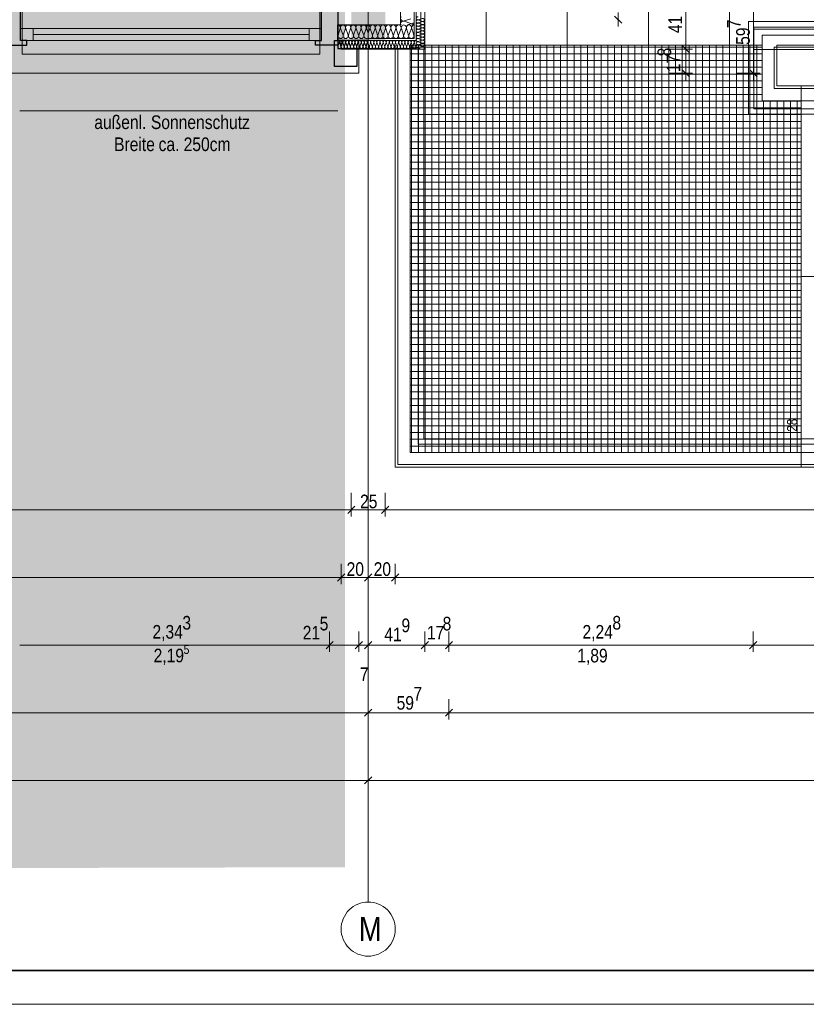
# Model space of a CAD drawing. Extents: x -620 to 300, y 62 to 1107.
# Tile 2 of 256: x -507 to -391, y 62 to 208. Entities that reach past the tile are written whole.
import ezdxf
from ezdxf.lldxf.tags import DXFTag

# ---------------------------------------------------------------- set-up
doc = ezdxf.new("R2010")
doc.units = 0
doc.layers.get('0').update_dxf_attribs({"lineweight": 35})
for name, color, linetype, lineweight, true_color in [('30 -33 Aussenwände- 7 Fassade_ Elemente', 7, 'Continuous', 9, 0x00aacc), ('30 -34 Innenwände- 6 Elemente', 7, 'Continuous', 9, 0xff6633), ('30 -35 Decken- 2.2 Treppen Außen', 7, 'Continuous', 9, 0x009999), ('30 -36 Dächer- 3 Dachbeläge', 7, 'Continuous', 15, 0x9999ff), ('30 -36 Dächer- 4 Dachbekleidungen', 7, 'Continuous', 9, 0xccccff), ('70 -72 Beschriftung- 1 Beschriftung allgemein', 7, 'Continuous', 9, 0xff6633), ('70 -76 Bemaßung- 2 Allgemein', 9, 'Continuous', 5, 0x808080), ('iwb_Layout BA_Markierung', 7, 'Continuous', 9, 0xbadcdc), ('iwb_Schraffur_ F90_feuerbestaendig', 1, 'Continuous', 13, 0xff0000)]:
    doc.layers.add(name, color=color, linetype=linetype, lineweight=lineweight, true_color=true_color)
for name, color, linetype, lineweight in [('60- 61 allgemeine Ausstattung- 4 Terrassen', 7, 'Continuous', 9), ('70 -71 Achsen- 1 Gebäudeachsen', 7, 'STRICHPUNKT2-A06G9FR98I', 18), ('iwb_Plankopf Rahmen', 7, 'Continuous', 35), ('Keine-1', 7, 'Continuous', 15)]:
    doc.layers.add(name, color=color, linetype=linetype, lineweight=lineweight)
doc.styles.get("Standard").update_dxf_attribs({"font": 'ARIALN.TTF'})
tags = doc.linetypes.add('STRICHPUNKT2-A06G9FR98I', pattern=[12.7, 6.35, -3.175, 0, -3.175]).pattern_tags.tags
tags[10:11] = [DXFTag(74, 4), DXFTag(75, 0), DXFTag(340, '0'), DXFTag(46, 0.0), DXFTag(50, 0.0), DXFTag(44, 0.0), DXFTag(45, 0.0)]
tags[8:9] = [DXFTag(74, 4), DXFTag(75, 0), DXFTag(340, '0'), DXFTag(46, 0.0), DXFTag(50, 0.0), DXFTag(44, 0.0), DXFTag(45, 0.0)]
tags[6:7] = [DXFTag(74, 4), DXFTag(75, 0), DXFTag(340, '0'), DXFTag(46, 0.0), DXFTag(50, 0.0), DXFTag(44, 0.0), DXFTag(45, 0.0)]
tags[4:5] = [DXFTag(74, 4), DXFTag(75, 0), DXFTag(340, '0'), DXFTag(46, 0.0), DXFTag(50, 0.0), DXFTag(44, 0.0), DXFTag(45, 0.0)]

# ---------------------------------------------------------------- blocks, each defined once
blk = doc.blocks.new('Polygon-A06G9FR18I')
at = {"color": 0, "linetype": 'ByBlock', "lineweight": -2, "ltscale": 0.13}
blk.add_solid([(-459.02, 82.71), (-538.75, 82.5), (-458.86, 1079.92), (-538.75, 1079.92)], dxfattribs=at)
blk = doc.blocks.new('Referenz-A06G9FRB8I')
at = {"layer": '30 -33 Aussenwände- 7 Fassade_ Elemente', "color": 0, "linetype": 'Continuous', "ltscale": 0.13}
for p, q in [((-460.08, 204.95), (-460.08, 220.05)), ((-447.2, 213.45), (-447.2, 203.67)), ((-450.78, 211.55), (-450.78, 207.25)), ((-448.78, 211.55), (-448.78, 205.25)), ((-448.48, 211.55), (-448.48, 204.95)), ((-450.78, 207.25), (-455.58, 207.25)), ((-450.28, 207.85), (-449.28, 208.17)), ((-449.28, 207.45), (-450.28, 207.82)), ((-449.76, 207.25), (-449.28, 207.41)), ((-448.18, 208.01), (-447.58, 208.21)), ((-447.58, 207.77), (-448.18, 207.99)), ((-448.18, 207.55), (-447.58, 207.75)), ((-447.58, 207.31), (-448.18, 207.53)), ((-448.18, 207.1), (-447.58, 207.29)), ((-447.58, 206.85), (-448.18, 207.07)), ((-448.18, 206.64), (-447.58, 206.83)), ((-506.94, 204.95), (-506.94, 206.75)), ((-506.94, 206.75), (-462.48, 206.75)), ((-462.48, 206.75), (-462.48, 204.95)), ((-459.71, 206.75), (-460.03, 205.75)), ((-459.3, 205.75), (-459.67, 206.75)), ((-458.94, 206.75), (-459.26, 205.75)), ((-458.53, 205.75), (-458.9, 206.75)), ((-458.17, 206.75), (-458.5, 205.75)), ((-457.77, 205.75), (-458.14, 206.75)), ((-457.41, 206.75), (-457.73, 205.75)), ((-457, 205.75), (-457.37, 206.75)), ((-456.64, 206.75), (-456.96, 205.75)), ((-456.23, 205.75), (-456.6, 206.75)), ((-455.88, 206.75), (-456.2, 205.75)), ((-455.84, 206.75), (-455.58, 206.04)), ((-455.32, 206.75), (-455.58, 206.06)), ((-455.28, 206.75), (-454.96, 205.75)), ((-454.92, 205.75), (-454.55, 206.75)), ((-454.51, 206.75), (-454.19, 205.75)), ((-454.16, 205.75), (-453.79, 206.75)), ((-453.75, 206.75), (-453.43, 205.75)), ((-453.39, 205.75), (-453.02, 206.75)), ((-452.98, 206.75), (-452.66, 205.75)), ((-452.62, 205.75), (-452.25, 206.75)), ((-452.22, 206.75), (-451.9, 205.75)), ((-451.86, 205.75), (-451.49, 206.75)), ((-451.45, 206.75), (-451.13, 205.75)), ((-451.09, 205.75), (-450.72, 206.75)), ((-450.68, 206.75), (-450.36, 205.75)), ((-450.33, 205.75), (-449.96, 206.75)), ((-449.92, 206.75), (-449.6, 205.75)), ((-449.56, 205.75), (-449.19, 206.75)), ((-449.15, 206.75), (-448.83, 205.75)), ((-447.58, 206.39), (-448.18, 206.61)), ((-448.18, 206.18), (-447.58, 206.37)), ((-447.58, 205.93), (-448.18, 206.15)), ((-448.18, 205.72), (-447.58, 205.91)), ((-447.58, 205.47), (-448.18, 205.69)), ((-448.18, 205.26), (-447.58, 205.45)), ((-462.48, 204.95), (-506.94, 204.95)), ((-456.98, 204.95), (-460.08, 204.95)), ((-459.85, 204.65), (-460.05, 204.05)), ((-459.61, 204.05), (-459.83, 204.65)), ((-459.39, 204.65), (-459.59, 204.05)), ((-459.58, 203.67), (-459.58, 204.95)), ((-459.35, 204.65), (-459.55, 204.05)), ((-459.15, 204.05), (-459.37, 204.65)), ((-459.11, 204.05), (-459.33, 204.65)), ((-458.93, 204.65), (-459.13, 204.05)), ((-458.89, 204.65), (-459.09, 204.05)), ((-458.69, 204.05), (-458.91, 204.65)), ((-458.65, 204.05), (-458.87, 204.65)), ((-458.47, 204.65), (-458.67, 204.05)), ((-458.43, 204.65), (-458.63, 204.05)), ((-458.23, 204.05), (-458.45, 204.65)), ((-458.19, 204.05), (-458.41, 204.65)), ((-458.02, 204.65), (-458.21, 204.05)), ((-457.97, 204.65), (-458.17, 204.05)), ((-457.77, 204.05), (-457.99, 204.65)), ((-457.73, 204.05), (-457.95, 204.65)), ((-457.56, 204.65), (-457.75, 204.05)), ((-457.52, 204.65), (-457.71, 204.05)), ((-457.31, 204.05), (-457.53, 204.65)), ((-457.27, 204.05), (-457.49, 204.65)), ((-457.1, 204.66), (-457.29, 204.05)), ((-457.06, 204.65), (-457.25, 204.05)), ((-456.85, 204.06), (-457.07, 204.66)), ((-456.81, 204.05), (-457.03, 204.65)), ((-456.98, 200.11), (-456.98, 204.95)), ((-456.64, 204.66), (-456.83, 204.06)), ((-456.6, 204.65), (-456.79, 204.05)), ((-456.39, 204.06), (-456.61, 204.66)), ((-456.35, 204.05), (-456.57, 204.65)), ((-456.18, 204.66), (-456.37, 204.06)), ((-456.14, 204.65), (-456.33, 204.05)), ((-455.93, 204.06), (-456.15, 204.66)), ((-455.89, 204.05), (-456.11, 204.65)), ((-455.72, 204.66), (-455.91, 204.06)), ((-455.68, 204.65), (-455.87, 204.05)), ((-455.69, 204.66), (-455.58, 204.33)), ((-455.43, 204.05), (-455.65, 204.65)), ((-448.78, 205.25), (-455.58, 205.25)), ((-448.48, 204.95), (-455.58, 204.95)), ((-455.22, 204.65), (-455.41, 204.05)), ((-454.97, 204.05), (-455.19, 204.65)), ((-454.76, 204.65), (-454.95, 204.05)), ((-454.51, 204.05), (-454.73, 204.65)), ((-454.3, 204.65), (-454.49, 204.05)), ((-454.05, 204.05), (-454.28, 204.65)), ((-453.84, 204.65), (-454.03, 204.05)), ((-453.59, 204.05), (-453.82, 204.65)), ((-453.38, 204.65), (-453.57, 204.05)), ((-453.13, 204.05), (-453.36, 204.65)), ((-452.92, 204.65), (-453.11, 204.05)), ((-452.67, 204.05), (-452.9, 204.65)), ((-452.46, 204.65), (-452.65, 204.05)), ((-452.21, 204.05), (-452.44, 204.65)), ((-452, 204.65), (-452.19, 204.05)), ((-451.76, 204.05), (-451.98, 204.65)), ((-451.54, 204.65), (-451.73, 204.05)), ((-451.58, 141.85), (-451.58, 204.25)), ((-451.3, 204.05), (-451.52, 204.65)), ((-451.08, 204.65), (-451.27, 204.05)), ((-450.84, 204.05), (-451.06, 204.65)), ((-450.62, 204.65), (-450.81, 204.05)), ((-450.38, 204.05), (-450.6, 204.65)), ((-450.16, 204.65), (-450.35, 204.05)), ((-449.92, 204.05), (-450.14, 204.65)), ((-449.7, 204.65), (-449.89, 204.05)), ((-449.46, 204.05), (-449.68, 204.65)), ((-449.24, 204.65), (-449.43, 204.05)), ((-449, 204.05), (-449.22, 204.65)), ((-448.78, 204.65), (-448.97, 204.05)), ((-448.54, 204.05), (-448.76, 204.65)), ((-448.48, 204.18), (-448.52, 204.05)), ((-447.58, 205.01), (-448.18, 205.23)), ((-448.18, 204.8), (-447.58, 204.99)), ((-447.58, 204.55), (-448.18, 204.77)), ((-448.18, 204.34), (-447.58, 204.53)), ((-447.58, 204.09), (-448.18, 204.31)), ((-448.18, 203.88), (-447.58, 204.07)), ((-448.18, 203.86), (-447.9, 203.75)), ((31.62, 204.25), (-395.18, 204.25)), ((-395.18, 204.25), (-395.18, 198.25)), ((-447.2, 203.67), (-459.58, 203.67)), ((-538.63, 200.11), (-456.98, 200.11)), ((-395.18, 198.25), (-391.58, 198.25)), ((-391.58, 198.25), (-391.58, 141.85)), ((-391.58, 141.85), (-451.58, 141.85))]:
    blk.add_line(p, q, dxfattribs=at)
at = {"layer": '30 -33 Aussenwände- 7 Fassade_ Elemente', "color": 0}
for p, q in [((-506.71, 211.95), (-506.71, 206.75)), ((-462.71, 206.75), (-462.71, 211.95)), ((-506.71, 206.75), (-506.71, 204.95)), ((-505.11, 206.75), (-506.71, 206.75)), ((-505.11, 206.75), (-464.31, 206.75)), ((-505.11, 204.95), (-505.11, 206.75)), ((-505.11, 205.85), (-464.31, 205.85)), ((-464.31, 206.75), (-462.71, 206.75)), ((-464.31, 206.75), (-464.31, 204.95)), ((-462.71, 206.75), (-462.71, 204.95)), ((-506.71, 204.95), (-505.11, 204.95)), ((-506.71, 202.95), (-506.71, 204.95)), ((-464.31, 204.95), (-505.11, 204.95)), ((-462.71, 204.95), (-464.31, 204.95)), ((-462.71, 204.95), (-462.71, 202.95)), ((-462.71, 202.95), (-506.71, 202.95))]:
    blk.add_line(p, q, dxfattribs=at)
at = {"layer": '30 -33 Aussenwände- 7 Fassade_ Elemente', "color": 0, "linetype": 'Continuous', "lineweight": -2, "ltscale": 0.25}
for p, q in [((-506.94, 204.95), (-506.94, 210.05)), ((-462.48, 204.95), (-462.48, 210.05)), ((-460.08, 210.05), (-460.08, 204.25)), ((-460.08, 204.95), (-460.08, 207.25)), ((-460.08, 207.25), (-455.58, 207.25)), ((-510.24, 204.25), (-506.04, 204.25)), ((-506.04, 204.95), (-506.94, 204.95)), ((-506.04, 204.25), (-506.04, 204.95)), ((-463.38, 204.95), (-462.48, 204.95)), ((-463.38, 204.25), (-463.38, 204.95)), ((-460.08, 204.25), (-463.38, 204.25)), ((-460.58, 204.95), (-460.08, 204.95)), ((-460.58, 201.11), (-460.58, 204.95)), ((-460.08, 204.95), (-460.08, 203.75)), ((-455.58, 204.95), (-460.08, 204.95)), ((-459.58, 203.67), (-459.58, 204.95)), ((-460.08, 203.75), (-457.28, 203.75)), ((-457.28, 203.75), (-457.28, 201.11)), ((-457.28, 201.11), (-460.58, 201.11))]:
    blk.add_line(p, q, dxfattribs=at)
at = {"layer": '30 -33 Aussenwände- 7 Fassade_ Elemente', "color": 0, "linetype": 'Continuous', "lineweight": 18, "ltscale": 0.18}
for p, q in [((-506.94, 204.95), (-506.94, 206.75)), ((-506.94, 206.75), (-505.11, 206.75)), ((-505.11, 206.75), (-505.11, 204.95)), ((-464.31, 205.85), (-505.11, 205.85)), ((-464.31, 206.75), (-462.48, 206.75)), ((-464.31, 204.95), (-464.31, 206.75)), ((-462.48, 206.75), (-462.48, 204.95)), ((-505.11, 204.95), (-506.94, 204.95)), ((-462.48, 204.95), (-464.31, 204.95))]:
    blk.add_line(p, q, dxfattribs=at)
at = {"layer": '30 -33 Aussenwände- 7 Fassade_ Elemente', "color": 0, "linetype": 'Continuous', "ltscale": 0.13}
for centre, major_axis, end_param in [((-450.4, 208.22), (-0.31, 0.225), 1.254884), ((-448.25, 208.23), (0.07, 0.219), 3.764652), ((-447.51, 207.99), (-0.07, -0.219), 3.765224), ((-460.07, 206.87), (0.364, -0.117), 1.896254), ((-459.3, 206.87), (0.364, -0.117), 3.764652), ((-458.54, 206.87), (0.364, -0.117), 3.764652), ((-457.77, 206.87), (0.364, -0.117), 3.764652), ((-457.77, 206.87), (-0.225, 0.31), 1.254884), ((-457.77, 206.87), (0.225, 0.31), 1.254884), ((-457.77, 206.87), (0.364, -0.117), 1.254884), ((-457.01, 206.87), (0.364, -0.117), 3.764652), ((-457.01, 206.87), (-0.225, 0.31), 1.254884), ((-457.01, 206.87), (0.225, 0.31), 1.254884), ((-457.01, 206.87), (0.364, -0.117), 1.254884), ((-456.24, 206.87), (-0.225, 0.31), 1.254884), ((-456.24, 206.87), (0.225, 0.31), 1.254884), ((-456.24, 206.87), (0.364, -0.117), 1.254884), ((-455.47, 206.87), (-0.102, 0.369), 1.613483), ((-455.68, 206.87), (0.364, -0.117), 1.598679), ((-454.92, 206.87), (-0.225, 0.31), 1.254884), ((-454.92, 206.87), (0.225, 0.31), 1.254884), ((-454.92, 206.87), (0.364, -0.117), 1.254884), ((-454.15, 206.87), (0.364, -0.117), 3.764652), ((-454.15, 206.87), (-0.225, 0.31), 1.254884), ((-454.15, 206.87), (0.225, 0.31), 1.254884), ((-454.15, 206.87), (0.364, -0.117), 1.254884), ((-453.38, 206.87), (0.364, -0.117), 3.764652), ((-453.38, 206.87), (-0.225, 0.31), 1.254884), ((-453.38, 206.87), (0.225, 0.31), 1.254884), ((-453.38, 206.87), (0.364, -0.117), 1.254884), ((-452.62, 206.87), (0.364, -0.117), 3.764652), ((-451.85, 206.87), (0.364, -0.117), 3.764652), ((-451.09, 206.87), (0.364, -0.117), 3.764652), ((-450.4, 207.45), (0.118, 0.364), 2.429518), ((-450.32, 206.87), (0.364, -0.117), 3.764652), ((-450.4, 208.22), (-0.31, -0.224), 1.254884), ((-449.55, 206.87), (0.364, -0.117), 3.764652), ((-449.16, 207.81), (-0.118, -0.364), 1.255075), ((-449.16, 207.04), (0.321, 0.208), 1.307885), ((-448.79, 206.87), (0.005, 0.383), 1.896254), ((-449.16, 207.81), (0.31, -0.225), 1.255075), ((-448.25, 207.77), (0.07, 0.219), 3.764652), ((-448.25, 207.31), (0.07, 0.219), 3.764652), ((-448.25, 206.85), (0.07, 0.219), 3.764652), ((-447.51, 207.53), (-0.07, -0.219), 3.765224), ((-447.51, 207.07), (-0.07, -0.219), 3.765224), ((-447.51, 206.61), (-0.07, -0.219), 3.765224), ((-459.66, 205.64), (-0.364, 0.117), 3.765224), ((-458.9, 205.64), (-0.364, 0.117), 3.765224), ((-458.13, 205.64), (-0.364, 0.117), 3.765224), ((-457.36, 205.64), (-0.364, 0.117), 3.765224), ((-457.36, 205.64), (-0.364, 0.117), 1.255075), ((-457.36, 205.64), (-0.225, -0.31), 1.255075), ((-457.36, 205.64), (0.225, -0.31), 1.255075), ((-456.6, 205.64), (-0.364, 0.117), 1.255075), ((-456.6, 205.64), (-0.364, 0.117), 3.765224), ((-456.6, 205.64), (-0.225, -0.31), 1.255075), ((-456.6, 205.64), (0.225, -0.31), 1.255075), ((-455.83, 205.64), (-0.364, 0.117), 2.619647), ((-455.32, 205.64), (-0.252, -0.288), 2.600578), ((-454.56, 205.64), (-0.364, 0.117), 3.765224), ((-454.56, 205.64), (-0.364, 0.117), 1.255075), ((-454.56, 205.64), (-0.225, -0.31), 1.255075), ((-454.56, 205.64), (0.225, -0.31), 1.255075), ((-453.79, 205.64), (-0.364, 0.117), 3.765224), ((-453.79, 205.64), (-0.364, 0.117), 1.255075), ((-453.79, 205.64), (-0.225, -0.31), 1.255075), ((-453.79, 205.64), (0.225, -0.31), 1.255075), ((-453.03, 205.64), (-0.364, 0.117), 3.765224), ((-452.26, 205.64), (-0.364, 0.117), 3.765224), ((-451.49, 205.64), (-0.364, 0.117), 3.765224), ((-450.73, 205.64), (-0.364, 0.117), 3.765224), ((-449.96, 205.64), (-0.364, 0.117), 3.765224), ((-449.2, 205.64), (-0.364, 0.117), 3.765224), ((-448.25, 206.39), (0.07, 0.219), 3.764652), ((-448.25, 205.93), (0.07, 0.219), 3.764652), ((-448.25, 205.48), (0.07, 0.219), 3.764652), ((-447.51, 206.15), (-0.07, -0.219), 3.765224), ((-447.51, 205.69), (-0.07, -0.219), 3.765224), ((-447.51, 205.23), (-0.07, -0.219), 3.765224), ((-460.07, 204.72), (0.219, -0.07), 1.896254), ((-459.83, 203.98), (-0.219, 0.07), 3.765224), ((-459.61, 204.72), (0.219, -0.07), 3.764652), ((-459.37, 203.98), (-0.219, 0.07), 3.765224), ((-459.57, 204.72), (0.219, -0.07), 1.896254), ((-459.33, 203.98), (-0.219, 0.07), 3.765224), ((-459.15, 204.72), (0.219, -0.07), 3.764652), ((-459.11, 204.72), (0.219, -0.07), 3.764652), ((-458.91, 203.98), (-0.219, 0.07), 3.765224), ((-458.87, 203.98), (-0.219, 0.07), 3.765224), ((-458.69, 204.72), (0.219, -0.07), 3.764652), ((-458.65, 204.72), (0.219, -0.07), 3.764652), ((-458.45, 203.98), (-0.219, 0.07), 3.765224), ((-458.41, 203.98), (-0.219, 0.07), 3.765224), ((-458.23, 204.72), (0.219, -0.07), 3.764652), ((-458.19, 204.72), (0.219, -0.07), 3.764652), ((-457.99, 203.98), (-0.219, 0.07), 3.765224), ((-457.95, 203.98), (-0.219, 0.07), 3.765224), ((-457.77, 204.72), (0.219, -0.07), 3.764652), ((-457.73, 204.72), (0.219, -0.07), 3.764652), ((-457.53, 203.98), (-0.219, 0.07), 3.765224), ((-457.49, 203.98), (-0.219, 0.07), 3.765224), ((-457.31, 204.73), (0.219, -0.07), 3.764652), ((-457.27, 204.72), (0.219, -0.07), 3.764652), ((-457.07, 203.98), (-0.219, 0.07), 3.765224), ((-457.03, 203.98), (-0.219, 0.07), 3.765224), ((-456.85, 204.73), (0.219, -0.07), 3.764652), ((-456.85, 204.73), (-0.135, 0.186), 1.254884), ((-456.81, 204.72), (0.219, -0.07), 3.764652), ((-456.85, 204.73), (0.135, 0.186), 1.254884), ((-456.61, 203.99), (-0.219, 0.07), 1.255075), ((-456.61, 203.99), (-0.219, 0.07), 3.765224), ((-456.57, 203.98), (-0.219, 0.07), 3.765224), ((-456.85, 204.73), (0.219, -0.07), 1.254884), ((-456.4, 204.73), (0.219, -0.07), 3.764652), ((-456.4, 204.73), (-0.135, 0.186), 1.254884), ((-456.35, 204.72), (0.219, -0.07), 3.764652), ((-456.4, 204.73), (0.135, 0.186), 1.254884), ((-456.61, 203.99), (0.135, -0.186), 1.255075), ((-456.15, 203.99), (-0.219, 0.07), 3.765224), ((-456.15, 203.99), (-0.219, 0.07), 1.255075), ((-456.11, 203.98), (-0.219, 0.07), 3.765224), ((-456.4, 204.73), (0.219, -0.07), 1.254884), ((-455.94, 204.73), (-0.135, 0.186), 1.254884), ((-455.9, 204.72), (0.219, -0.07), 3.764652), ((-455.94, 204.73), (0.135, 0.186), 1.254884), ((-456.15, 203.99), (0.135, -0.186), 1.255075), ((-455.69, 203.99), (-0.219, 0.07), 2.411197), ((-455.65, 203.98), (-0.219, 0.07), 3.765224), ((-455.94, 204.73), (0.219, -0.07), 1.254884), ((-455.48, 204.73), (-0.1, 0.207), 1.434048), ((-455.44, 204.72), (0.219, -0.07), 3.764652), ((-455.19, 203.98), (-0.219, 0.07), 3.765224), ((-454.98, 204.72), (0.219, -0.07), 3.764652), ((-454.73, 203.98), (-0.219, 0.07), 3.765224), ((-454.52, 204.72), (0.219, -0.07), 3.764652), ((-454.27, 203.98), (-0.219, 0.07), 3.765224), ((-454.06, 204.72), (0.219, -0.07), 3.764652), ((-453.81, 203.98), (-0.219, 0.07), 3.765224), ((-453.6, 204.72), (0.219, -0.07), 3.764652), ((-453.35, 203.98), (-0.219, 0.07), 3.765224), ((-453.14, 204.72), (0.219, -0.07), 3.764652), ((-452.89, 203.98), (-0.219, 0.07), 3.765224), ((-452.68, 204.72), (0.219, -0.07), 3.764652), ((-452.43, 203.98), (-0.219, 0.07), 3.765224), ((-452.22, 204.72), (0.219, -0.07), 3.764652), ((-451.97, 203.98), (-0.219, 0.07), 3.765224), ((-451.76, 204.72), (0.219, -0.07), 3.764652), ((-451.51, 203.98), (-0.219, 0.07), 3.765224), ((-451.3, 204.72), (0.219, -0.07), 3.764652), ((-451.05, 203.98), (-0.219, 0.07), 3.765224), ((-450.84, 204.72), (0.219, -0.07), 3.764652), ((-450.59, 203.98), (-0.219, 0.07), 3.765224), ((-450.38, 204.72), (0.219, -0.07), 3.764652), ((-450.14, 203.98), (-0.219, 0.07), 3.765224), ((-449.92, 204.72), (0.219, -0.07), 3.764652), ((-449.92, 204.72), (-0.135, 0.186), 1.254884), ((-449.92, 204.72), (0.135, 0.186), 1.254884), ((-449.68, 203.98), (-0.219, 0.07), 3.765224), ((-449.68, 203.98), (-0.219, 0.07), 1.255075), ((-449.92, 204.72), (0.219, -0.07), 1.254884), ((-449.46, 204.72), (0.219, -0.07), 3.764652), ((-449.46, 204.72), (-0.135, 0.186), 1.254884), ((-449.46, 204.72), (0.135, 0.186), 1.254884), ((-449.68, 203.98), (0.135, -0.186), 1.255075), ((-449.22, 203.98), (-0.219, 0.07), 3.765224), ((-449.22, 203.98), (-0.219, 0.07), 1.255075), ((-449.46, 204.72), (0.219, -0.07), 1.254884), ((-449, 204.72), (-0.135, 0.186), 1.254884), ((-449, 204.72), (0.135, 0.186), 1.254884), ((-449.22, 203.98), (0.135, -0.186), 1.255075), ((-448.76, 203.98), (-0.219, 0.07), 1.255075), ((-449, 204.72), (0.219, -0.07), 1.254884), ((-448.54, 204.72), (0.066, 0.22), 2.172087), ((-448.76, 203.98), (0.135, -0.186), 1.255075), ((-448.3, 203.98), (-0.219, 0.07), 0.990893), ((-448.25, 205.02), (0.07, 0.219), 3.764652), ((-448.25, 205.02), (-0.186, 0.135), 1.254884), ((-448.25, 204.56), (0.07, 0.219), 3.764652), ((-448.25, 204.56), (-0.186, 0.135), 1.254884), ((-448.25, 204.1), (-0.186, 0.135), 1.254884), ((-448.25, 203.64), (0.07, 0.219), 1.349822), ((-448.25, 205.02), (0.07, 0.219), 1.254884), ((-448.25, 205.02), (-0.186, -0.135), 1.254884), ((-448.25, 204.56), (0.07, 0.219), 1.254884), ((-448.25, 204.56), (-0.186, -0.135), 1.254884), ((-448.25, 204.1), (0.07, 0.219), 1.254884), ((-448.25, 204.1), (-0.186, -0.135), 1.254884), ((-447.51, 204.77), (-0.07, -0.219), 3.765224), ((-447.51, 204.77), (0.186, 0.135), 1.255075), ((-447.51, 204.77), (-0.07, -0.219), 1.255075), ((-447.51, 204.31), (-0.07, -0.219), 3.765224), ((-447.51, 204.31), (0.186, 0.135), 1.255075), ((-447.51, 204.31), (-0.07, -0.219), 1.255075), ((-447.51, 203.85), (0.207, -0.099), 2.32715), ((-447.51, 204.77), (0.186, -0.135), 1.255075), ((-447.51, 204.31), (0.186, -0.135), 1.255075), ((-456.61, 203.99), (-0.135, -0.186), 1.255075), ((-456.15, 203.99), (-0.135, -0.186), 1.255075), ((-449.68, 203.98), (-0.135, -0.186), 1.255075), ((-449.22, 203.98), (-0.135, -0.186), 1.255075), ((-448.76, 203.98), (-0.135, -0.186), 1.255075)]:
    blk.add_ellipse(centre, major_axis=major_axis, ratio=1, start_param=0, end_param=end_param, dxfattribs=at)
at = {"layer": '30 -34 Innenwände- 6 Elemente', "color": 0, "linetype": 'Continuous', "ltscale": 0.13}
for p, q in [((31.02, 207.75), (-399.38, 207.75)), ((-399.38, 207.75), (-399.38, 194.05)), ((-398.58, 194.85), (-398.58, 206.95)), ((-398.58, 206.95), (31.02, 206.95)), ((31.02, 205.75), (-397.38, 205.75)), ((-397.38, 205.75), (-397.38, 196.05)), ((-395.58, 197.85), (-395.58, 203.95)), ((-395.58, 203.95), (31.02, 203.95)), ((-451.18, 203.67), (-451.18, 142.25)), ((-449.38, 203.67), (-451.18, 203.67)), ((-449.38, 144.05), (-449.38, 203.67)), ((-448.18, 203.67), (-448.18, 145.25)), ((-447.38, 203.67), (-448.18, 203.67)), ((-447.38, 146.05), (-447.38, 203.67)), ((-391.58, 197.85), (-395.58, 197.85)), ((-391.58, 196.05), (-391.58, 197.85)), ((-397.38, 196.05), (-391.58, 196.05)), ((-399.38, 194.05), (-391.58, 194.05)), ((-391.58, 194.85), (-398.58, 194.85)), ((-391.58, 194.05), (-391.58, 194.85)), ((-391.58, 146.05), (-447.38, 146.05)), ((-391.58, 145.25), (-391.58, 146.05)), ((-448.18, 145.25), (-391.58, 145.25)), ((-391.58, 144.05), (-449.38, 144.05)), ((-391.58, 142.25), (-391.58, 144.05)), ((-451.18, 142.25), (-391.58, 142.25))]:
    blk.add_line(p, q, dxfattribs=at)
at = {"layer": '30 -35 Decken- 2.2 Treppen Außen', "color": 0, "linetype": 'Continuous', "ltscale": 0.13}
for p, q in [((-391.58, 198.25), (-391.58, 141.85)), ((-210.78, 198.25), (-391.58, 198.25)), ((-391.58, 198.25), (-391.58, 196.05)), ((-391.58, 197.85), (-210.78, 197.85)), ((-391.58, 196.05), (-391.58, 197.85)), ((-391.58, 196.05), (-210.78, 196.05)), ((-385.78, 196.05), (-391.58, 196.05)), ((-391.58, 194.85), (-210.78, 194.85)), ((-391.58, 194.05), (-391.58, 194.85)), ((-210.78, 194.05), (-391.58, 194.05)), ((-210.78, 170.05), (-391.58, 170.05)), ((-391.58, 146.05), (-391.58, 145.25)), ((-210.78, 146.05), (-391.58, 146.05)), ((-391.58, 145.25), (-210.78, 145.25)), ((-385.78, 144.05), (-391.58, 144.05)), ((-391.58, 144.05), (-391.58, 141.85)), ((-210.78, 144.05), (-391.58, 144.05)), ((-391.58, 144.05), (-391.58, 142.25)), ((-391.58, 142.25), (-210.78, 142.25)), ((-391.58, 141.85), (-210.78, 141.85))]:
    blk.add_line(p, q, dxfattribs=at)
at = {"layer": '30 -35 Decken- 2.2 Treppen Außen', "color": 0, "linetype": 'Continuous', "lineweight": 5, "ltscale": 0.13}
for p, q in [((-391.58, 170.05), (-391.52, 170.07)), ((-391.52, 170.04), (-391.58, 170.05)), ((-391.52, 170.07), (-391.52, 170.04))]:
    blk.add_line(p, q, dxfattribs=at)
at = {"layer": '30 -36 Dächer- 3 Dachbeläge', "color": 0, "linetype": 'Continuous', "ltscale": 0.15}
for p, q in [((-398.58, 206.95), (31.02, 206.95)), ((-398.58, 203.65), (-398.58, 206.95)), ((31.02, 203.65), (-398.58, 203.65))]:
    blk.add_line(p, q, dxfattribs=at)
at = {"layer": '30 -36 Dächer- 4 Dachbekleidungen', "color": 0, "linetype": 'Continuous', "ltscale": 0.13}
for p, q in [((31.02, 207.75), (-399.38, 207.75)), ((-399.38, 207.75), (-399.38, 194.05)), ((-398.58, 194.85), (-398.58, 206.95)), ((-398.58, 206.95), (31.02, 206.95)), ((31.02, 205.75), (-397.38, 205.75)), ((-397.38, 205.75), (-397.38, 196.05)), ((-395.58, 197.85), (-395.58, 203.95)), ((-395.58, 203.95), (31.02, 203.95)), ((-391.58, 197.85), (-395.58, 197.85)), ((-391.58, 196.05), (-391.58, 197.85)), ((-397.38, 196.05), (-391.58, 196.05)), ((-399.38, 194.05), (-391.58, 194.05)), ((-391.58, 194.85), (-398.58, 194.85)), ((-391.58, 194.05), (-391.58, 194.85))]:
    blk.add_line(p, q, dxfattribs=at)
at = {"layer": '60- 61 allgemeine Ausstattung- 4 Terrassen', "color": 0}
for p, q in [((-438.16, 204.25), (-438.16, 256.45)), ((-426.16, 204.25), (-426.16, 256.45)), ((-414.16, 204.25), (-414.16, 256.45)), ((-402.16, 204.25), (-402.16, 256.45)), ((-447.78, 212.85), (-447.78, 204.25)), ((-398.58, 206.65), (-138.16, 206.65)), ((-398.58, 204.25), (-398.58, 206.65)), ((-397.38, 204.25), (-449.38, 204.25)), ((-449.38, 204.25), (-449.38, 144.05)), ((-449.38, 203.99), (-397.38, 203.99)), ((-449.16, 144.05), (-449.16, 204.25)), ((-448.16, 144.05), (-448.16, 204.25)), ((-447.78, 204.25), (-398.58, 204.25)), ((-447.16, 144.05), (-447.16, 204.25)), ((-446.16, 144.05), (-446.16, 204.25)), ((-445.16, 144.05), (-445.16, 204.25)), ((-444.16, 144.05), (-444.16, 204.25)), ((-443.16, 144.05), (-443.16, 204.25)), ((-442.16, 144.05), (-442.16, 204.25)), ((-441.16, 144.05), (-441.16, 204.25)), ((-440.16, 144.05), (-440.16, 204.25)), ((-439.16, 144.05), (-439.16, 204.25)), ((-438.16, 144.05), (-438.16, 204.25)), ((-437.16, 144.05), (-437.16, 204.25)), ((-436.16, 144.05), (-436.16, 204.25)), ((-435.16, 144.05), (-435.16, 204.25)), ((-434.16, 144.05), (-434.16, 204.25)), ((-433.16, 144.05), (-433.16, 204.25)), ((-432.16, 144.05), (-432.16, 204.25)), ((-431.16, 144.05), (-431.16, 204.25)), ((-430.16, 144.05), (-430.16, 204.25)), ((-429.16, 144.05), (-429.16, 204.25)), ((-428.16, 144.05), (-428.16, 204.25)), ((-427.16, 144.05), (-427.16, 204.25)), ((-426.16, 144.05), (-426.16, 204.25)), ((-425.16, 144.05), (-425.16, 204.25)), ((-424.16, 144.05), (-424.16, 204.25)), ((-423.16, 144.05), (-423.16, 204.25)), ((-422.16, 144.05), (-422.16, 204.25)), ((-421.16, 144.05), (-421.16, 204.25)), ((-420.16, 144.05), (-420.16, 204.25)), ((-419.16, 144.05), (-419.16, 204.25)), ((-418.16, 144.05), (-418.16, 204.25)), ((-417.16, 144.05), (-417.16, 204.25)), ((-416.16, 144.05), (-416.16, 204.25)), ((-415.16, 144.05), (-415.16, 204.25)), ((-414.16, 144.05), (-414.16, 204.25)), ((-413.16, 144.05), (-413.16, 204.25)), ((-412.16, 144.05), (-412.16, 204.25)), ((-411.16, 144.05), (-411.16, 204.25)), ((-410.16, 144.05), (-410.16, 204.25)), ((-409.16, 144.05), (-409.16, 204.25)), ((-408.16, 144.05), (-408.16, 204.25)), ((-407.16, 144.05), (-407.16, 204.25)), ((-406.16, 144.05), (-406.16, 204.25)), ((-405.16, 144.05), (-405.16, 204.25)), ((-404.16, 144.05), (-404.16, 204.25)), ((-403.16, 144.05), (-403.16, 204.25)), ((-402.16, 144.05), (-402.16, 204.25)), ((-401.16, 144.05), (-401.16, 204.25)), ((-400.16, 144.05), (-400.16, 204.25)), ((-399.16, 144.05), (-399.16, 204.25)), ((-398.16, 144.05), (-398.16, 204.25)), ((-397.38, 196.05), (-397.38, 204.25)), ((-449.38, 202.99), (-397.38, 202.99)), ((-449.38, 201.99), (-397.38, 201.99)), ((-449.38, 200.99), (-397.38, 200.99)), ((-449.38, 199.99), (-397.38, 199.99)), ((-449.38, 198.99), (-397.38, 198.99)), ((-449.38, 197.99), (-397.38, 197.99)), ((-449.38, 196.99), (-397.38, 196.99)), ((-449.38, 195.99), (-391.58, 195.99)), ((-391.58, 196.05), (-397.38, 196.05)), ((-397.16, 144.05), (-397.16, 196.05)), ((-396.16, 144.05), (-396.16, 196.05)), ((-395.16, 144.05), (-395.16, 196.05)), ((-394.16, 144.05), (-394.16, 196.05)), ((-393.16, 144.05), (-393.16, 196.05)), ((-392.16, 144.05), (-392.16, 196.05)), ((-391.58, 144.05), (-391.58, 196.05)), ((-449.38, 194.99), (-391.58, 194.99)), ((-449.38, 193.99), (-391.58, 193.99)), ((-449.38, 192.99), (-391.58, 192.99)), ((-449.38, 191.99), (-391.58, 191.99)), ((-449.38, 190.99), (-391.58, 190.99)), ((-449.38, 189.99), (-391.58, 189.99)), ((-449.38, 188.99), (-391.58, 188.99)), ((-449.38, 187.99), (-391.58, 187.99)), ((-449.38, 186.99), (-391.58, 186.99)), ((-449.38, 185.99), (-391.58, 185.99)), ((-449.38, 184.99), (-391.58, 184.99)), ((-449.38, 183.99), (-391.58, 183.99)), ((-449.38, 182.99), (-391.58, 182.99)), ((-449.38, 181.99), (-391.58, 181.99)), ((-449.38, 180.99), (-391.58, 180.99)), ((-449.38, 179.99), (-391.58, 179.99)), ((-449.38, 178.99), (-391.58, 178.99)), ((-449.38, 177.99), (-391.58, 177.99)), ((-449.38, 176.99), (-391.58, 176.99)), ((-449.38, 175.99), (-391.58, 175.99)), ((-449.38, 174.99), (-391.58, 174.99)), ((-449.38, 173.99), (-391.58, 173.99)), ((-449.38, 172.99), (-391.58, 172.99)), ((-449.38, 171.99), (-391.58, 171.99)), ((-449.38, 170.99), (-391.58, 170.99)), ((-449.38, 169.99), (-391.58, 169.99)), ((-449.38, 168.99), (-391.58, 168.99)), ((-449.38, 167.99), (-391.58, 167.99)), ((-449.38, 166.99), (-391.58, 166.99)), ((-449.38, 165.99), (-391.58, 165.99)), ((-449.38, 164.99), (-391.58, 164.99)), ((-449.38, 163.99), (-391.58, 163.99)), ((-449.38, 162.99), (-391.58, 162.99)), ((-449.38, 161.99), (-391.58, 161.99)), ((-449.38, 160.99), (-391.58, 160.99)), ((-449.38, 159.99), (-391.58, 159.99)), ((-449.38, 158.99), (-391.58, 158.99)), ((-449.38, 157.99), (-391.58, 157.99)), ((-449.38, 156.99), (-391.58, 156.99)), ((-449.38, 155.99), (-391.58, 155.99)), ((-449.38, 154.99), (-391.58, 154.99)), ((-449.38, 153.99), (-391.58, 153.99)), ((-449.38, 152.99), (-391.58, 152.99)), ((-449.38, 151.99), (-391.58, 151.99)), ((-449.38, 150.99), (-391.58, 150.99)), ((-449.38, 149.99), (-391.58, 149.99)), ((-449.38, 148.99), (-391.58, 148.99)), ((-449.38, 147.99), (-391.58, 147.99)), ((-449.38, 146.99), (-391.58, 146.99)), ((-449.38, 145.99), (-391.58, 145.99)), ((-449.38, 144.99), (-391.58, 144.99)), ((-449.38, 144.05), (-391.58, 144.05))]:
    blk.add_line(p, q, dxfattribs=at)
at = {"layer": '60- 61 allgemeine Ausstattung- 4 Terrassen', "color": 0, "linetype": 'Continuous', "lineweight": 18, "ltscale": 0.18}
for p, q in [((-451.58, 141.85), (-451.58, 204.25)), ((31.62, 204.25), (-395.18, 204.25)), ((-395.18, 204.25), (-395.18, 198.25)), ((-395.18, 198.25), (-391.58, 198.25)), ((-391.58, 198.25), (-391.58, 141.85)), ((-391.58, 141.85), (-451.58, 141.85))]:
    blk.add_line(p, q, dxfattribs=at)
at = {"layer": '70 -71 Achsen- 1 Gebäudeachsen', "color": 0, "linetype": 'STRICHPUNKT2-A06G9FR98I', "ltscale": 0.18}
blk.add_line((-455.58, 1076.99), (-455.58, 77.55), dxfattribs=at)
at = {"layer": '70 -71 Achsen- 1 Gebäudeachsen', "color": 0, "linetype": 'Continuous', "ltscale": 0.18}
for p, q in [((-457.46, 77.08), (-457.11, 77.25)), ((-457.11, 77.25), (-456.74, 77.38)), ((-456.74, 77.38), (-456.36, 77.48)), ((-456.36, 77.48), (-455.97, 77.53)), ((-455.97, 77.53), (-455.58, 77.55)), ((-455.58, 77.55), (-455.18, 77.53)), ((-455.18, 77.53), (-454.8, 77.48)), ((-454.8, 77.48), (-454.41, 77.38)), ((-454.41, 77.38), (-454.04, 77.25)), ((-454.04, 77.25), (-453.69, 77.08)), ((-459.1, 75.44), (-458.9, 75.78)), ((-458.9, 75.78), (-458.67, 76.09)), ((-458.67, 76.09), (-458.4, 76.38)), ((-458.4, 76.38), (-458.11, 76.65)), ((-458.11, 76.65), (-457.8, 76.88)), ((-457.8, 76.88), (-457.46, 77.08)), ((-453.69, 77.08), (-453.35, 76.88)), ((-453.35, 76.88), (-453.04, 76.65)), ((-453.04, 76.65), (-452.75, 76.38)), ((-452.75, 76.38), (-452.48, 76.09)), ((-452.48, 76.09), (-452.25, 75.78)), ((-452.25, 75.78), (-452.05, 75.44)), ((-459.56, 73.95), (-459.5, 74.33)), ((-459.5, 74.33), (-459.4, 74.71)), ((-459.4, 74.71), (-459.27, 75.08)), ((-459.27, 75.08), (-459.1, 75.44)), ((-452.05, 75.44), (-451.88, 75.08)), ((-451.88, 75.08), (-451.75, 74.71)), ((-451.75, 74.71), (-451.65, 74.33)), ((-451.65, 74.33), (-451.59, 73.95)), ((-459.58, 73.55), (-459.56, 73.95)), ((-459.56, 73.16), (-459.58, 73.55)), ((-459.5, 72.77), (-459.56, 73.16)), ((-451.59, 73.16), (-451.65, 72.77)), ((-451.59, 73.95), (-451.58, 73.55)), ((-451.58, 73.55), (-451.59, 73.16)), ((-459.4, 72.39), (-459.5, 72.77)), ((-459.27, 72.02), (-459.4, 72.39)), ((-459.1, 71.67), (-459.27, 72.02)), ((-458.9, 71.33), (-459.1, 71.67)), ((-452.05, 71.67), (-452.25, 71.33)), ((-451.88, 72.02), (-452.05, 71.67)), ((-451.75, 72.39), (-451.88, 72.02)), ((-451.65, 72.77), (-451.75, 72.39)), ((-458.67, 71.02), (-458.9, 71.33)), ((-458.4, 70.72), (-458.67, 71.02)), ((-458.11, 70.46), (-458.4, 70.72)), ((-457.8, 70.23), (-458.11, 70.46)), ((-457.46, 70.03), (-457.8, 70.23)), ((-457.11, 69.86), (-457.46, 70.03)), ((-453.69, 70.03), (-454.04, 69.86)), ((-453.35, 70.23), (-453.69, 70.03)), ((-453.04, 70.46), (-453.35, 70.23)), ((-452.75, 70.72), (-453.04, 70.46)), ((-452.48, 71.02), (-452.75, 70.72)), ((-452.25, 71.33), (-452.48, 71.02)), ((-456.74, 69.73), (-457.11, 69.86)), ((-456.36, 69.63), (-456.74, 69.73)), ((-455.97, 69.57), (-456.36, 69.63)), ((-455.58, 69.55), (-455.97, 69.57)), ((-455.18, 69.57), (-455.58, 69.55)), ((-454.8, 69.63), (-455.18, 69.57)), ((-454.41, 69.73), (-454.8, 69.63)), ((-454.04, 69.86), (-454.41, 69.73))]:
    blk.add_line(p, q, dxfattribs=at)
at = {"layer": '70 -72 Beschriftung- 1 Beschriftung allgemein', "color": 0, "linetype": 'Continuous', "ltscale": 0.13}
blk.add_line((-460.08, 194.56), (-507.08, 194.56), dxfattribs=at)
at = {"layer": '70 -76 Bemaßung- 2 Allgemein', "color": 0, "linetype": 'Continuous', "ltscale": 0.13}
for p, q in [((-408.64, 204.73), (-408.64, 210.99)), ((-398.64, 201.17), (-398.64, 210.99)), ((-418.64, 207.05), (-418.64, 209.11)), ((-408.64, 202.67), (-408.64, 204.73)), ((-408.64, 204.67), (-408.64, 202.61)), ((-411.14, 203.67), (-407.64, 203.67)), ((-411.14, 203.67), (-407.64, 203.67)), ((-408.64, 201.17), (-408.64, 202.61)), ((-408.64, 199.11), (-408.64, 201.17)), ((-398.64, 199.11), (-398.64, 201.17)), ((-411.14, 200.11), (-407.64, 200.11)), ((-401.14, 200.11), (-397.64, 200.11)), ((-458.08, 138.05), (-458.08, 134.55)), ((-458.08, 138.05), (-458.08, 134.55)), ((-453.08, 138.05), (-453.08, 134.55)), ((-453.08, 138.05), (-453.08, 134.55)), ((-459.14, 135.55), (-538.63, 135.55)), ((-457.08, 135.55), (-459.14, 135.55)), ((-459.08, 135.55), (-457.02, 135.55)), ((-454.14, 135.55), (-457.02, 135.55)), ((-452.08, 135.55), (-454.14, 135.55)), ((-454.08, 135.55), (-452.02, 135.55)), ((-235.74, 135.55), (-452.02, 135.55)), ((-459.58, 127.55), (-459.58, 124.55)), ((-459.58, 127.55), (-459.58, 124.55)), ((-455.58, 127.55), (-455.58, 124.55)), ((-455.58, 127.55), (-455.58, 124.55)), ((-451.58, 127.55), (-451.58, 124.55)), ((-451.58, 127.55), (-451.58, 124.55)), ((-460.64, 125.55), (-538.63, 125.55)), ((-459.08, 125.55), (-460.64, 125.55)), ((-459.04, 126.08), (-460.11, 125.02)), ((-460.11, 125.02), (-459.04, 126.08)), ((-460.08, 125.55), (-458.52, 125.55)), ((-456.64, 125.55), (-458.52, 125.55)), ((-455.08, 125.55), (-456.64, 125.55)), ((-456.11, 125.02), (-455.04, 126.08)), ((-455.04, 126.08), (-456.11, 125.02)), ((-456.08, 125.55), (-454.52, 125.55)), ((-452.64, 125.55), (-454.52, 125.55)), ((-451.08, 125.55), (-452.64, 125.55)), ((-452.11, 125.02), (-451.04, 126.08)), ((-451.04, 126.08), (-452.11, 125.02)), ((-452.08, 125.55), (-450.52, 125.55)), ((-295.64, 125.55), (-450.52, 125.55)), ((-461.28, 117.55), (-461.28, 114.55)), ((-461.28, 117.55), (-461.28, 114.55)), ((-456.98, 117.55), (-456.98, 114.55)), ((-456.98, 117.55), (-456.98, 114.55)), ((-455.58, 117.55), (-455.58, 114.55)), ((-455.58, 117.55), (-455.58, 114.55)), ((-447.2, 117.55), (-447.2, 114.55)), ((-447.2, 117.55), (-447.2, 114.55)), ((-443.64, 117.55), (-443.64, 114.55)), ((-443.64, 117.55), (-443.64, 114.55)), ((-398.68, 117.55), (-398.68, 114.55)), ((-398.68, 117.55), (-398.68, 114.55)), ((-462.34, 115.55), (-507.08, 115.55)), ((-462.34, 115.55), (-463.4, 115.55)), ((-460.78, 115.55), (-462.34, 115.55)), ((-460.78, 115.55), (-462.34, 115.55)), ((-460.74, 116.08), (-461.81, 115.02)), ((-460.74, 116.08), (-461.81, 115.02)), ((-456.98, 115.55), (-461.28, 115.55)), ((-458.04, 115.55), (-459.1, 115.55)), ((-456.48, 115.55), (-458.04, 115.55)), ((-457.51, 115.02), (-456.44, 116.08)), ((-456.44, 116.08), (-457.51, 115.02)), ((-457.48, 115.55), (-455.92, 115.55)), ((-455.58, 115.55), (-456.98, 115.55)), ((-456.11, 115.02), (-455.04, 116.08)), ((-456.11, 115.02), (-455.04, 116.08)), ((-456.08, 115.55), (-454.52, 115.55)), ((-456.08, 115.55), (-454.52, 115.55)), ((-455.92, 115.55), (-454.85, 115.55)), ((-454.52, 115.55), (-453.45, 115.55)), ((-448.26, 115.55), (-454.52, 115.55)), ((-446.7, 115.55), (-448.26, 115.55)), ((-447.73, 115.02), (-446.66, 116.08)), ((-446.66, 116.08), (-447.73, 115.02)), ((-447.7, 115.55), (-446.14, 115.55)), ((-444.7, 115.55), (-446.14, 115.55)), ((-443.14, 115.55), (-444.7, 115.55)), ((-443.1, 116.08), (-444.17, 115.02)), ((-444.17, 115.02), (-443.1, 116.08)), ((-444.14, 115.55), (-442.58, 115.55)), ((-399.74, 115.55), (-442.58, 115.55)), ((-398.18, 115.55), (-399.74, 115.55)), ((-399.21, 115.02), (-398.14, 116.08)), ((-398.14, 116.08), (-399.21, 115.02)), ((-399.18, 115.55), (-397.62, 115.55)), ((-348.54, 115.55), (-397.62, 115.55)), ((-455.58, 107.55), (-455.58, 104.55)), ((-455.58, 107.55), (-455.58, 104.55)), ((-443.64, 107.55), (-443.64, 104.55)), ((-443.64, 107.55), (-443.64, 104.55)), ((-456.64, 105.55), (-538.63, 105.55)), ((-455.08, 105.55), (-456.64, 105.55)), ((-455.04, 106.08), (-456.11, 105.02)), ((-456.11, 105.02), (-455.04, 106.08)), ((-456.08, 105.55), (-454.52, 105.55)), ((-444.7, 105.55), (-454.52, 105.55)), ((-443.14, 105.55), (-444.7, 105.55)), ((-443.1, 106.08), (-444.17, 105.02)), ((-444.17, 105.02), (-443.1, 106.08)), ((-444.14, 105.55), (-442.58, 105.55)), ((26.42, 105.55), (-442.58, 105.55)), ((-455.58, 97.55), (-455.58, 94.55)), ((-455.58, 97.55), (-455.58, 94.55)), ((-456.64, 95.55), (-538.63, 95.55)), ((-455.08, 95.55), (-456.64, 95.55)), ((-456.11, 95.02), (-455.04, 96.08)), ((-455.04, 96.08), (-456.11, 95.02)), ((-456.08, 95.55), (-454.52, 95.55)), ((-291.64, 95.55), (-454.52, 95.55))]:
    blk.add_line(p, q, dxfattribs=at)
at = {"layer": '70 -76 Bemaßung- 2 Allgemein', "color": 0, "linetype": 'Continuous', "lineweight": 20, "ltscale": 0.2}
for p, q in [((-418.1, 207.52), (-419.17, 208.58)), ((-408.1, 203.14), (-409.17, 204.2)), ((-409.17, 204.2), (-408.1, 203.14)), ((-408.1, 199.58), (-409.17, 200.64)), ((-398.1, 199.58), (-399.17, 200.64)), ((-457.54, 136.08), (-458.61, 135.02)), ((-458.61, 135.02), (-457.54, 136.08)), ((-452.54, 136.08), (-453.61, 135.02)), ((-453.61, 135.02), (-452.54, 136.08))]:
    blk.add_line(p, q, dxfattribs=at)
at = {"layer": 'Keine-1', "color": 0}
blk.add_line((-395.18, 198.25), (-395.18, 203.65), dxfattribs=at)
at = {"layer": '30 -35 Decken- 2.2 Treppen Außen', "color": 0, "linetype": 'ByBlock', "ltscale": 0.13, "insert": (-393.68, 147.1), "char_height": 1.5103, "attachment_point": 1, "rotation": 90.001}
blk.add_mtext('{\\fArial Narrow;28}', dxfattribs=at)
at = {"layer": '70 -71 Achsen- 1 Gebäudeachsen', "color": 0, "linetype": 'Continuous', "ltscale": 0.18, "insert": (-456.95, 75.32), "char_height": 3.5241, "attachment_point": 1}
blk.add_mtext('{\\fArial Narrow;M}', dxfattribs=at)
at = {"layer": '70 -72 Beschriftung- 1 Beschriftung allgemein', "color": 0, "linetype": 'Continuous', "ltscale": 0.13, "char_height": 2.0138, "attachment_point": 1}
for s, insert in [('{\\fArial Narrow;außenl.}', (-496.05, 193.88)), ('{\\fArial Narrow;Sonnenschutz}', (-487.69, 193.88)), ('{\\fArial Narrow;Breite}', (-493.13, 190.62)), ('{\\fArial Narrow;ca.}', (-486.55, 190.62)), ('{\\fArial Narrow;250cm}', (-482.85, 190.62))]:
    blk.add_mtext(s, dxfattribs=dict(at, insert=insert))
at = {"layer": '70 -76 Bemaßung- 2 Allgemein', "color": 0, "linetype": 'Continuous', "ltscale": 0.13, "char_height": 2.0138, "attachment_point": 1, "rotation": 90}
for s, insert in [('{\\fArial Narrow;41}', (-411.22, 206.05)), ('{\\fArial Narrow;7}', (-402.55, 206.79)), ('{\\fArial Narrow;59}', (-401.2, 204.31)), ('{\\fArial Narrow;8}', (-412.82, 202.6)), ('{\\fArial Narrow;17}', (-411.48, 200.28))]:
    blk.add_mtext(s, dxfattribs=dict(at, insert=insert))
at = {"layer": '70 -76 Bemaßung- 2 Allgemein', "color": 0, "linetype": 'Continuous', "ltscale": 0.13, "attachment_point": 1}
for s, insert, char_height in [('{\\fArial Narrow;25}', (-456.78, 137.8), 2.0138), ('{\\fArial Narrow;20}', (-458.77, 127.8), 2.0138), ('{\\fArial Narrow;20}', (-454.77, 127.8), 2.0138), ('{\\fArial Narrow;3}', (-483.04, 119.86), 2.0138), ('{\\fArial Narrow;5}', (-462.75, 119.74), 2.0138), ('{\\fArial Narrow;9}', (-450.66, 119.48), 2.0138), ('{\\fArial Narrow;8}', (-444.58, 119.74), 2.0138), ('{\\fArial Narrow;8}', (-419.49, 119.86), 2.0138), ('{\\fArial Narrow;2,34}', (-487.46, 118.52), 2.0138), ('{\\fArial Narrow;21}', (-465.25, 118.4), 2.0138), ('{\\fArial Narrow;41}', (-453.2, 118.14), 2.0138), ('{\\fArial Narrow;17}', (-446.9, 118.4), 2.0138), ('{\\fArial Narrow;2,24}', (-423.91, 118.52), 2.0138), ('{\\fArial Narrow;2,19}', (-487.29, 115.02), 2.0138), ('{\\fArial Narrow;5}', (-482.86, 115.58), 1.3426), ('{\\fArial Narrow;1,89}', (-424.68, 115.01), 2.0138), ('{\\fArial Narrow;7}', (-456.81, 112.24), 2.0138), ('{\\fArial Narrow;7}', (-448.9, 109.37), 2.0138), ('{\\fArial Narrow;59}', (-451.38, 108.02), 2.0138)]:
    blk.add_mtext(s, dxfattribs=dict(at, insert=insert, char_height=char_height))
blk = doc.blocks.new('Referenz-A06G9FRD8I')
at = {"layer": 'iwb_Schraffur_ F90_feuerbestaendig', "linetype": 'Continuous', "ltscale": 0.13}
blk.add_solid([(-453.07, 373.05), (-453.07, 204.95), (-458.07, 373.05), (-458.07, 204.95)], dxfattribs=at)

msp = doc.modelspace()

# ---------------------------------------------------------------- linework, layer by layer
at = {"layer": 'iwb_Plankopf Rahmen', "color": 8, "lineweight": 13, "ltscale": 0.13, "true_color": 0x808080}
msp.add_lwpolyline([(300.35, 62.43), (-619.65, 62.43), (-619.65, 1107.43), (300.35, 1107.43), (300.35, 62.43)], close=True, dxfattribs=at)
at = {"layer": 'iwb_Plankopf Rahmen', "ltscale": 0.35}
msp.add_lwpolyline([(-599.65, 67.43), (-599.65, 1102.43), (295.35, 1102.43), (295.35, 67.43), (-599.65, 67.43)], close=True, dxfattribs=at)

# ---------------------------------------------------------------- block references
at = {"color": 8, "lineweight": 25, "ltscale": 0.25, "true_color": 0x808080}
for name in ['Referenz-A06G9FRB8I', 'Referenz-A06G9FRD8I']:
    msp.add_blockref(name, (0, 0), dxfattribs=at)
at = {"layer": 'iwb_Layout BA_Markierung', "ltscale": 0.13}
msp.add_blockref('Polygon-A06G9FR18I', (0, 0), dxfattribs=at)

doc.saveas('drawing.dxf')
